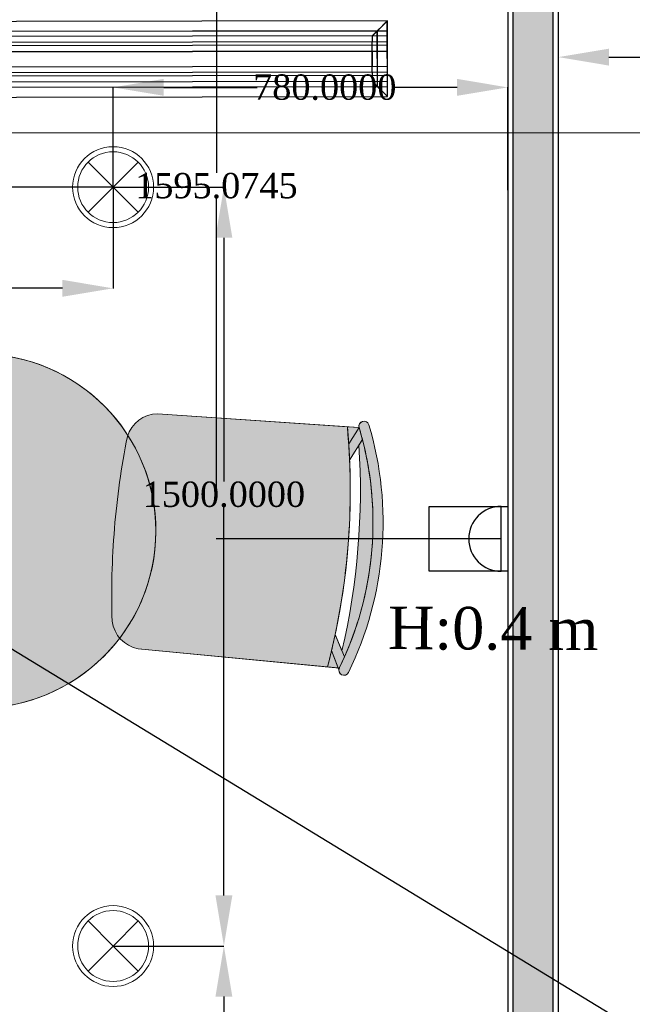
# Model space of a CAD drawing. Header units: millimetres. Extents: x 0 to 88385, y 0 to 41127.
# Tile 114 of 244: x 69181 to 70392, y 18273 to 20219. Entities that reach past the tile are written whole.
import ezdxf
from ezdxf import colors
from ezdxf.entities.mleader import LeaderData, LeaderLine
from ezdxf.math import Vec2, Vec3

# ---------------------------------------------------------------- set-up
doc = ezdxf.new("R2010")
doc.units = ezdxf.units.MM
doc.header["$MEASUREMENT"] = 0
for name, color, linetype in [('- განათება', 7, 'Continuous'), ('- მექანიკური ნაწილი', 7, 'Continuous'), ('- საშტეფცელო როზეტები', 7, 'Continuous'), ('Edges', 7, 'Continuous'), ('New_Structural - Bearing', 7, 'Continuous')]:
    doc.layers.add(name, color=color, linetype=linetype)
for name, color, linetype, lineweight in [('2D Drafting - General_Pen_No__2', 8, 'Continuous', 15), ('New_2D Drafting - General_Pen_No__1', 7, 'Continuous', 13), ('New_Archicad Doors_Pen_No__1', 7, 'Continuous', 13), ('New_Drawing & Figure_Pen_No__1', 7, 'Continuous', 13)]:
    doc.layers.add(name, color=color, linetype=linetype, lineweight=lineweight)
for name, color, linetype, lineweight, true_color in [('New_2D Drafting - General_Pen_No__62', 7, 'Continuous', 20, 0xaaaaaa), ('New_Drawing & Figure_Pen_No__62', 7, 'Continuous', 20, 0xaaaaaa), ('New_Interior - Lamp_Pen_No__77', 7, 'Continuous', 20, 0xffeb28), ('New_Structural - Bearing_Pen_No__5', 7, 'Continuous', 25, 0x40a5ff), ('New_Structural - Bearing_Pen_No__57', 7, 'Continuous', 25, 0xdcd214)]:
    doc.layers.add(name, color=color, linetype=linetype, lineweight=lineweight, true_color=true_color)
doc.styles.add('CT', font='ARIALN.TTF', dxfattribs={"height": 200})
doc.styles.get("Standard").update_dxf_attribs({"font": 'sylfaen.ttf'})
doc.dimstyles.get("Standard").update_dxf_attribs({"dimtxt": 0.18, "dimasz": 0.18, "dimexe": 0.18, "dimexo": 0.0625, "dimgap": 0.09, "dimtad": 0, "dimtih": 1, "dimtoh": 1, "dimdec": 4, "dimzin": 0, "dimdsep": 46, "dimtxsty": 'Standard', "dimcen": 0.09, "dimadec": 0, "dimazin": 0, "dimtfac": 1, "dimtdec": 4, "dimtofl": 0, "dimtmove": 0, "dimatfit": 3, "dimfxl": 1, "dimtolj": 1, "dimtzin": 0, "dimarcsym": 0})

# ---------------------------------------------------------------- blocks, each defined once
blk = doc.blocks.new('Door_3')
at = {"layer": 'New_Archicad Doors_Pen_No__1', "color": 7, "linetype": 'Continuous', "lineweight": 13}
for p, q in [((370, 0), (370, 820)), ((370, 820), (410, 820)), ((410, 820), (410, 0)), ((-487, 0), (-487, 19)), ((-487, 19), (-437, 19)), ((-437, 0), (-487, 0)), ((-450, 0), (-487, 0)), ((-450, 0), (-487, 0)), ((-410, 0), (-450, 0)), ((-450, 0), (-450, -115)), ((-450, 0), (-450, -10)), ((-450, 0), (-450, -10)), ((-437, 19), (-437, 0)), ((-410, -115), (-410, 0)), ((410, 0), (370, 0)), ((450, 0), (410, 0)), ((410, 0), (410, -115)), ((437, 19), (487, 19)), ((437, 0), (437, 19)), ((487, 0), (437, 0)), ((450, -115), (450, 0)), ((450, 0), (450, -10)), ((450, 0), (450, -10)), ((450, 0), (487, 0)), ((450, 0), (487, 0)), ((487, 19), (487, 0)), ((-450, -10), (-450, -90)), ((-450, -10), (-450, -90)), ((450, -10), (450, -90)), ((450, -10), (450, -90)), ((-450, -90), (-450, -100)), ((-450, -90), (-450, -100)), ((450, -90), (450, -100)), ((450, -90), (450, -100)), ((-487, -119), (-487, -100)), ((-487, -100), (-437, -100)), ((-450, -100), (-487, -100)), ((-450, -100), (-487, -100)), ((-450, -115), (-410, -115)), ((-437, -100), (-437, -119)), ((410, -115), (450, -115)), ((437, -100), (487, -100)), ((437, -119), (437, -100)), ((450, -100), (487, -100)), ((450, -100), (487, -100)), ((487, -100), (487, -119)), ((-437, -119), (-487, -119)), ((487, -119), (437, -119))]:
    blk.add_line(p, q, dxfattribs=at)
blk.add_arc((410, 0), 820, 90, 180, dxfattribs=at)
blk = doc.blocks.new('Wall_46', base_point=(2382.1, 20888))
at = {"layer": 'New_Archicad Doors_Pen_No__1', "color": 7, "linetype": 'Continuous', "lineweight": 13, "zscale": 1000, "rotation": 180}
blk.add_blockref('Door_3', (-13422.3, 20788), dxfattribs=at)
blk = doc.blocks.new('Wall_53', base_point=(-14094.7, 20888))
at = {"layer": 'New_Structural - Bearing_Pen_No__57', "linetype": 'Continuous', "lineweight": 25, "true_color": 0xdcd214}
blk.add_hatch(color=52, dxfattribs=at).paths.add_polyline_path([(-14084.7, 20788), (-14084.7, 12953.1), (-14004.7, 12953.1), (-14004.7, 20788)])
at = {"layer": 'New_Structural - Bearing_Pen_No__5', "color": 161, "linetype": 'Continuous', "lineweight": 25, "true_color": 0x40a5ff}
for p, q in [((-14084.7, 20788), (-14084.7, 12953.1)), ((-14004.7, 12953.1), (-14004.7, 20788))]:
    blk.add_line(p, q, dxfattribs=at)
at = {"layer": 'New_Structural - Bearing_Pen_No__5', "color": 161, "linetype": 'Continuous', "lineweight": 25, "true_color": 0x40a5ff, "flags": 128}
for points in [[(-14094.7, 20788), (-14094.7, 12953.1)], [(-13994.7, 12953.1), (-13994.7, 20788)]]:
    blk.add_lwpolyline(points, dxfattribs=at)
blk = doc.blocks.new('- საშტეფცელო როზეტი IP22')
at = {"layer": '- საშტეფცელო როზეტები', "color": 5}
for p, q in [((8536.7, 3822.7), (8536.7, 3888.1)), ((8472.6, 3758.6), (8600.9, 3758.6))]:
    blk.add_line(p, q, dxfattribs=at)
blk.add_arc((8536.7, 3758.6), 64.1, 0, 180, dxfattribs=at)
blk = doc.blocks.new('1 ჩარჩო')
at = {"layer": '- საშტეფცელო როზეტები', "color": 5}
blk.add_lwpolyline([(7775.1, 3905.1), (7903.3, 3905.1), (7903.3, 3750.1), (7775.1, 3750.1)], close=True, dxfattribs=at)
blk = doc.blocks.new('lineardiffplan')
at = {"layer": 'Edges'}
for p, q in [((392.8, 274.9), (392.8, 274.6)), ((393.1, 274.9), (392.8, 274.9)), ((422.8, 244.9), (392.8, 274.9)), ((392.8, 274.6), (392.9, 274.5)), ((392.9, 125.2), (392.9, 274.5)), ((412.4, 255), (392.9, 274.5)), ((393.1, 274.9), (393.2, 274.8)), ((393.2, 274.8), (412.7, 255.3)), ((1462.8, 244.9), (1492.8, 274.9)), ((1472.9, 255.3), (1492.4, 274.8)), ((1473.2, 254.9), (1492.8, 274.5)), ((1492.4, 274.8), (1492.5, 274.9)), ((1492.8, 274.9), (1492.5, 274.9)), ((1492.8, 274.5), (1492.8, 274.9)), ((1492.8, 274.5), (1492.8, 274.5)), ((1492.8, 125.4), (1492.8, 274.5)), ((1492.8, 255.3), (392.9, 255.3)), ((392.9, 254.9), (1492.8, 254.9)), ((412.4, 144.7), (412.4, 255)), ((412.8, 254.6), (412.4, 255)), ((412.7, 255.3), (413.1, 254.9)), ((412.8, 145.1), (412.8, 254.6)), ((412.8, 254.6), (422.8, 244.6)), ((413.1, 254.9), (423.1, 244.9)), ((1472.5, 254.9), (1462.5, 244.9)), ((1462.9, 244.6), (1472.8, 254.5)), ((1472.9, 255.3), (1472.5, 254.9)), ((1472.8, 254.5), (1473.2, 254.9)), ((1472.8, 254.5), (1472.8, 145.3)), ((1473.2, 144.9), (1473.2, 254.9)), ((392.9, 244.9), (1492.8, 244.9)), ((422.8, 244.6), (422.8, 244.9)), ((422.8, 244.9), (423.1, 244.9)), ((422.8, 244.6), (422.8, 244.6)), ((422.8, 244.6), (422.8, 233.2)), ((423.1, 244.9), (423.1, 244.9)), ((1462.5, 244.9), (1462.5, 244.9)), ((1462.5, 244.9), (1462.8, 244.9)), ((1462.8, 244.9), (1462.9, 244.6)), ((1462.8, 244.5), (1462.9, 244.6)), ((1462.8, 233.2), (1462.8, 244.5)), ((392.9, 233.2), (1492.8, 233.2)), ((392.9, 233), (1492.8, 233)), ((392.9, 226.8), (1492.8, 226.8)), ((392.9, 226.5), (1492.8, 226.5)), ((392.9, 214.9), (1492.8, 214.9)), ((1492.8, 214.8), (392.9, 214.8)), ((422.4, 214.9), (422.3, 214.9)), ((422.8, 214.9), (422.4, 214.9)), ((422.8, 233), (422.8, 233.2)), ((422.8, 226.8), (422.8, 233)), ((422.8, 226.5), (422.8, 226.8)), ((422.8, 214.9), (422.8, 226.5)), ((422.8, 184.9), (422.8, 214.9)), ((423.2, 214.9), (422.8, 214.9)), ((423.2, 214.8), (422.8, 214.9)), ((423.2, 214.8), (423.2, 214.9)), ((423.2, 214.8), (423.2, 184.9)), ((1462.8, 214.9), (1462.4, 214.9)), ((1462.4, 214.9), (1462.4, 214.8)), ((1462.8, 214.9), (1462.4, 214.8)), ((1462.4, 184.9), (1462.4, 214.8)), ((1462.8, 233), (1462.8, 233.2)), ((1462.8, 226.8), (1462.8, 233)), ((1462.8, 226.5), (1462.8, 226.8)), ((1462.8, 214.9), (1462.8, 226.5)), ((1462.8, 214.9), (1462.8, 184.9)), ((1462.8, 214.9), (1463.2, 214.9)), ((1463.2, 214.9), (1463.3, 214.9)), ((1492.8, 184.9), (392.9, 184.9)), ((422.4, 184.9), (422.3, 184.9)), ((422.8, 184.9), (422.4, 184.9)), ((422.8, 184.9), (423.2, 184.9)), ((422.8, 173.2), (422.8, 184.9)), ((1462.4, 184.9), (1462.8, 184.9)), ((1462.8, 173.2), (1462.8, 184.9)), ((1463.2, 184.9), (1462.8, 184.9)), ((1463.2, 184.9), (1463.3, 184.9)), ((392.9, 173.2), (1492.8, 173.2)), ((392.9, 173), (1492.8, 173)), ((392.9, 166.8), (1492.8, 166.8)), ((392.9, 166.5), (1492.8, 166.5)), ((422.8, 173), (422.8, 173.2)), ((422.8, 173), (422.8, 166.8)), ((422.8, 166.5), (422.8, 166.8)), ((422.8, 155.1), (422.8, 166.5)), ((1462.8, 173), (1462.8, 173.2)), ((1462.8, 166.8), (1462.8, 173)), ((1462.8, 166.5), (1462.8, 166.8)), ((1462.8, 155.3), (1462.8, 166.5)), ((392.8, 124.9), (422.8, 154.9)), ((392.9, 154.9), (1492.8, 154.9)), ((1492.8, 144.9), (392.9, 144.9)), ((392.9, 125.2), (412.4, 144.7)), ((392.9, 144.5), (1492.8, 144.5)), ((412.7, 144.5), (393.2, 124.9)), ((412.8, 145.1), (412.4, 144.7)), ((412.7, 144.5), (413.1, 144.9)), ((412.8, 145.1), (422.8, 155.1)), ((423.1, 154.8), (413.1, 144.9)), ((422.8, 154.9), (422.8, 155.1)), ((422.8, 155.1), (422.8, 155.1)), ((423.1, 154.8), (422.8, 154.9)), ((423.1, 154.8), (423.1, 154.9)), ((1462.5, 154.8), (1462.4, 154.9)), ((1462.8, 154.9), (1462.5, 154.8)), ((1462.5, 154.8), (1472.4, 144.9)), ((1462.9, 155.2), (1462.8, 155.3)), ((1462.9, 155.2), (1462.8, 154.9)), ((1462.8, 154.9), (1492.8, 124.9)), ((1472.8, 145.3), (1462.9, 155.2)), ((1472.4, 144.9), (1472.8, 144.5)), ((1473.2, 144.9), (1472.8, 145.3)), ((1472.8, 144.5), (1492.4, 124.9)), ((1473.2, 144.9), (1492.8, 125.4)), ((392.9, 125.2), (392.8, 125.1)), ((392.8, 125.1), (392.8, 124.9)), ((392.8, 124.9), (393.1, 124.9)), ((393.2, 124.9), (393.1, 124.9)), ((1492.4, 124.9), (1492.8, 124.9)), ((1492.4, 124.9), (1492.4, 124.9)), ((1492.8, 125.3), (1492.8, 125.4)), ((1492.8, 124.9), (1492.8, 125.3))]:
    blk.add_line(p, q, dxfattribs=at)
blk.add_lwpolyline([(393.2, 274.8), (1492.8, 274.8), (1492.8, 124.9), (393.2, 124.9)], close=True, dxfattribs=at)
blk = doc.blocks.new('Recessed Spot')
at = {"layer": 'New_Interior - Lamp_Pen_No__77', "color": 2, "linetype": 'Continuous', "lineweight": 20, "true_color": 0xffeb28}
for q in [(-49.5, 49.5), (49.5, 49.5), (-49.5, -49.5), (49.5, -49.5)]:
    blk.add_line((0, 0), q, dxfattribs=at)
at = {"layer": 'New_Interior - Lamp_Pen_No__77', "color": 2, "linetype": 'Continuous', "lineweight": 20, "true_color": 0xffeb28, "flags": 128}
blk.add_lwpolyline([(80, 0, 1), (-80, 0, 1)], format="xyb", close=True, dxfattribs=at)
at = {"layer": 'New_Interior - Lamp_Pen_No__77', "color": 2, "linetype": 'Continuous', "lineweight": 20, "true_color": 0xffeb28}
blk.add_circle((0, 0), 70, dxfattribs=at)
blk = doc.blocks.new('_DotSmall')
at = {"color": 0, "linetype": 'ByBlock', "const_width": 0.5}
blk.add_lwpolyline([(-0.0625, 0, 1), (0.0625, 0, 1)], format="xyb", close=True, dxfattribs=at)
blk = doc.blocks.new('*D567')
at = {"layer": '- საშტეფცელო როზეტები', "color": 0, "lineweight": -2, "transparency": 16777216}
for p, q in [((69968.8, 20788), (69569.6, 20788)), ((69569.8, 20688), (69569.8, 19916.1)), ((69569.8, 19292.9), (69569.8, 19864.8)), ((70132.6, 19192.9), (69569.6, 19192.9))]:
    blk.add_line(p, q, dxfattribs=at)
at = {"layer": '- საშტეფცელო როზეტები', "color": 0, "transparency": 16777216}
for points in [[(69553.2, 20688), (69586.5, 20688), (69569.8, 20788)], [(69553.2, 19292.9), (69586.5, 19292.9), (69569.8, 19192.9)]]:
    blk.add_solid(points, dxfattribs=at)
at = {"layer": 'Defpoints', "color": 0, "transparency": 16777216}
for p in [(69569.8, 20788), (69968.8, 20788), (70132.6, 19192.9)]:
    blk.add_point(p, dxfattribs=at)
at = {"layer": '- საშტეფცელო როზეტები', "color": 0, "transparency": 16777216, "insert": (69569.8, 19890.5), "char_height": 50, "attachment_point": 5}
blk.add_mtext('\\A1;{\\fSylfaen|b0|i0|c0|p18;1595.0745}', dxfattribs=at)
blk = doc.blocks.new('*D939')
at = {"layer": '- განათება', "color": 0, "lineweight": -2, "transparency": 16777216}
for p, q in [((69365.7, 18388), (69584.8, 18388)), ((69584.6, 18288), (69584.6, 17806.1)), ((69584.6, 16988), (69584.6, 17754.8)), ((69365.7, 16888), (69584.8, 16888))]:
    blk.add_line(p, q, dxfattribs=at)
at = {"layer": '- განათება', "color": 0, "transparency": 16777216}
for points in [[(69567.9, 18288), (69601.3, 18288), (69584.6, 18388)], [(69567.9, 16988), (69601.3, 16988), (69584.6, 16888)]]:
    blk.add_solid(points, dxfattribs=at)
at = {"layer": 'Defpoints', "color": 0, "transparency": 16777216}
for p in [(69365.6, 18388), (69365.6, 16888), (69584.6, 16888)]:
    blk.add_point(p, dxfattribs=at)
at = {"layer": '- განათება', "color": 0, "transparency": 16777216, "insert": (69584.6, 17780.4), "char_height": 50, "attachment_point": 5}
blk.add_mtext('\\A1;{\\fSylfaen|b0|i0|c0|p18;1500.0000}', dxfattribs=at)
blk = doc.blocks.new('*D940')
at = {"layer": '- განათება', "color": 0, "lineweight": -2, "transparency": 16777216}
for p, q in [((69365.7, 19888), (69584.8, 19888)), ((69584.6, 19788), (69584.6, 19306.1)), ((69584.6, 18488), (69584.6, 19254.8)), ((69365.7, 18388), (69584.8, 18388))]:
    blk.add_line(p, q, dxfattribs=at)
at = {"layer": '- განათება', "color": 0, "transparency": 16777216}
for points in [[(69567.9, 19788), (69601.3, 19788), (69584.6, 19888)], [(69567.9, 18488), (69601.3, 18488), (69584.6, 18388)]]:
    blk.add_solid(points, dxfattribs=at)
at = {"layer": 'Defpoints', "color": 0, "transparency": 16777216}
for p in [(69365.6, 19888), (69365.6, 18388), (69584.6, 18388)]:
    blk.add_point(p, dxfattribs=at)
at = {"layer": '- განათება', "color": 0, "transparency": 16777216, "insert": (69584.6, 19280.4), "char_height": 50, "attachment_point": 5}
blk.add_mtext('\\A1;{\\fSylfaen|b0|i0|c0|p18;1500.0000}', dxfattribs=at)
blk = doc.blocks.new('*D943')
at = {"layer": '- განათება', "color": 0, "lineweight": -2, "transparency": 16777216}
for p, q in [((68065.6, 19887.9), (68065.6, 19687.8)), ((69365.6, 19887.9), (69365.6, 19687.8)), ((68165.6, 19688), (68515.8, 19688)), ((69265.6, 19688), (68815, 19688))]:
    blk.add_line(p, q, dxfattribs=at)
at = {"layer": '- განათება', "color": 0, "transparency": 16777216}
for points in [[(68165.6, 19704.7), (68165.6, 19671.3), (68065.6, 19688)], [(69265.6, 19704.7), (69265.6, 19671.3), (69365.6, 19688)]]:
    blk.add_solid(points, dxfattribs=at)
at = {"layer": 'Defpoints', "color": 0, "transparency": 16777216}
for p in [(68065.6, 19888), (69365.6, 19888), (68065.6, 19688)]:
    blk.add_point(p, dxfattribs=at)
at = {"layer": '- განათება', "color": 0, "transparency": 16777216, "insert": (68665.4, 19688), "char_height": 50, "attachment_point": 5}
blk.add_mtext('\\A1;{\\fSylfaen|b0|i0|c0|p18;1300.0000}', dxfattribs=at)
blk = doc.blocks.new('*D944')
at = {"layer": '- განათება', "color": 0, "lineweight": -2, "transparency": 16777216}
for p, q in [((69365.6, 19888), (69365.6, 20085.4)), ((69465.6, 20085.2), (69650.3, 20085.2)), ((70045.6, 20085.2), (69917.7, 20085.2)), ((70145.6, 19881.8), (70145.6, 20085.4))]:
    blk.add_line(p, q, dxfattribs=at)
at = {"layer": '- განათება', "color": 0, "transparency": 16777216}
for points in [[(69465.6, 20101.9), (69465.6, 20068.6), (69365.6, 20085.2)], [(70045.6, 20101.9), (70045.6, 20068.6), (70145.6, 20085.2)]]:
    blk.add_solid(points, dxfattribs=at)
at = {"layer": 'Defpoints', "color": 0, "transparency": 16777216}
for p in [(69365.6, 20085.2), (69365.6, 19888), (70145.6, 19881.7)]:
    blk.add_point(p, dxfattribs=at)
at = {"layer": '- განათება', "color": 0, "transparency": 16777216, "insert": (69784, 20085.2), "char_height": 50, "attachment_point": 5}
blk.add_mtext('\\A1;{\\fSylfaen|b0|i0|c0|p18;780.0000}', dxfattribs=at)
blk = doc.blocks.new('*D945')
at = {"layer": '- განათება', "color": 0, "lineweight": -2, "transparency": 16777216}
for p, q in [((69255.8, 20788), (69126.4, 20788)), ((69126.6, 20688), (69126.6, 20550.1)), ((69126.6, 19988), (69126.6, 20498.7)), ((69365.6, 19888), (69126.4, 19888))]:
    blk.add_line(p, q, dxfattribs=at)
at = {"layer": '- განათება', "color": 0, "transparency": 16777216}
for points in [[(69109.9, 20688), (69143.3, 20688), (69126.6, 20788)], [(69109.9, 19988), (69143.3, 19988), (69126.6, 19888)]]:
    blk.add_solid(points, dxfattribs=at)
at = {"layer": 'Defpoints', "color": 0, "transparency": 16777216}
for p in [(69255.9, 20788), (69126.6, 19888), (69365.6, 19888)]:
    blk.add_point(p, dxfattribs=at)
at = {"layer": '- განათება', "color": 0, "transparency": 16777216, "insert": (69126.6, 20524.4), "char_height": 50, "attachment_point": 5}
blk.add_mtext('\\A1;{\\fSylfaen|b0|i0|c0|p18;900.0000}', dxfattribs=at)
blk = doc.blocks.new('*D960')
at = {"layer": '- განათება', "color": 0, "lineweight": -2, "transparency": 16777216}
for p, q in [((70245.6, 19881.6), (70245.6, 20145.2)), ((70345.6, 20145), (70501.8, 20145)), ((70972.8, 20145), (70769.2, 20145)), ((71072.8, 19888), (71072.8, 20145.2))]:
    blk.add_line(p, q, dxfattribs=at)
at = {"layer": '- განათება', "color": 0, "transparency": 16777216}
for points in [[(70345.6, 20161.7), (70345.6, 20128.3), (70245.6, 20145)], [(70972.8, 20161.7), (70972.8, 20128.3), (71072.8, 20145)]]:
    blk.add_solid(points, dxfattribs=at)
at = {"layer": 'Defpoints', "color": 0, "transparency": 16777216}
for p in [(71072.8, 20145), (70245.6, 19881.5), (71072.8, 19888)]:
    blk.add_point(p, dxfattribs=at)
at = {"layer": '- განათება', "color": 0, "transparency": 16777216, "insert": (70635.5, 20145), "char_height": 50, "attachment_point": 5}
blk.add_mtext('\\A1;{\\fSylfaen|b0|i0|c0|p18;827.1928}', dxfattribs=at)

msp = doc.modelspace()

# ---------------------------------------------------------------- hatches: boundary and pattern name
at = {"layer": 'New_Drawing & Figure_Pen_No__62', "linetype": 'Continuous', "lineweight": 20, "true_color": 0xaaaaaa}
for points in [[(69062.8873, 18860.46406, 1), (69137.46255, 19556.48018, 1)], [(69828.56929, 19414.28411), (69453.58005, 19440.2129, 0.3269331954), (69393.86725, 19394.98104, 0.0286525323), (69368.32518, 19213.37819, 0.0286525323), (69363.71293, 19030.04593, 0.3269331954), (69415.19162, 18975.6264), (69789.35093, 18939.65361, 0.0060954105), (69797.46255, 18972.22028), (69804.54818, 19003.88669, 0.0750812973)], [(69871.05512, 19418.38786, 0.9850780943), (69851.88941, 19412.67164, -0.1884020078), (69812.61943, 18937.4165, 0.9850780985), (69830.58696, 18928.63198, 0.1883998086)], [(69851.88941, 19412.67164), (69828.56929, 19414.28411, -0.0060954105), (69831.22547, 19380.82771)], [(69851.88941, 19412.67164), (69831.22547, 19380.82771, -0.0058933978), (69833.01735, 19348.42776), (69858.38938, 19389.32186, 0.009248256)], [(69822.86383, 18959.3827, 0.1693138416), (69858.38938, 19389.32186), (69851.44572, 19378.13021, -0.073421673), (69817.85131, 18971.56228), (69804.54818, 19003.88669, -0.0058933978), (69797.46255, 18972.22028), (69810.34186, 18937.63548), (69812.61943, 18937.4165)], [(69810.34186, 18937.63548), (69797.46255, 18972.22028, -0.0060954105), (69789.35093, 18939.65361)]]:
    msp.add_hatch(color=253, dxfattribs=at).paths.add_polyline_path(points)

# ---------------------------------------------------------------- linework, layer by layer
at = {"layer": '2D Drafting - General_Pen_No__2', "color": 116, "true_color": 0x136734}
msp.add_lwpolyline([(50571.52795, 19995.50001), (88003.5, 19995.50001)], dxfattribs=at)
at = {"layer": 'New_2D Drafting - General_Pen_No__1', "color": 7, "linetype": 'Continuous', "lineweight": 13, "flags": 128}
for points in [[(69851.88941, 19412.67164), (69453.58005, 19440.2129, 0.3269331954), (69393.86725, 19394.98104, 0.0286525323), (69368.32518, 19213.37819)], [(69789.35093, 18939.65361, 0.087148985), (69828.56929, 19414.28411)], [(69817.85131, 18971.56228, 0.073421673), (69851.44572, 19378.13021)], [(69812.61943, 18937.4165), (69415.19162, 18975.6264, -0.3269331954), (69363.71293, 19030.04593, -0.0286525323), (69368.32518, 19213.37819)]]:
    msp.add_lwpolyline(points, format="xyb", dxfattribs=at)
for points in [[(69831.22547, 19380.82771), (69851.88941, 19412.67164)], [(69833.01735, 19348.42776), (69858.38938, 19389.32186)], [(69804.54818, 19003.88669), (69822.86383, 18959.3827)], [(69797.46255, 18972.22028), (69811.70207, 18933.98289)], [(69817.07575, 18924.27548), (69817.20983, 18924.20743)]]:
    msp.add_lwpolyline(points, dxfattribs=at)
at = {"layer": 'New_2D Drafting - General_Pen_No__1', "color": 7, "linetype": 'Continuous', "lineweight": 13}
msp.add_circle((69100.17492, 19208.47212), 349.99997, dxfattribs=at)
for centre, radius, start, end in [((69861.51524, 19415.38567), 10.00113, 17.46872616, 197.45901336), ((69223.99949, 19225.30371), 655.24994, 333.93727747, 16.61556999), ((69223.99949, 19225.30371), 675.24994, 333.93752082, 16.61532664), ((69821.66924, 18933.15931), 10.00113, 153.09383411, 333.0841213)]:
    msp.add_arc(centre, radius, start, end, dxfattribs=at)
at = {"layer": 'New_2D Drafting - General_Pen_No__62', "color": 253, "linetype": 'Continuous', "lineweight": 20, "true_color": 0xaaaaaa}
msp.add_line((69817.07575, 18924.27548), (69817.20983, 18924.20743), dxfattribs=at)
at = {"layer": 'New_Drawing & Figure_Pen_No__1', "color": 7, "linetype": 'Continuous', "lineweight": 13, "flags": 128}
for points in [[(69062.8873, 18860.46406, 1), (69137.46255, 19556.48018, 1)], [(69828.56929, 19414.28411), (69453.58005, 19440.2129, 0.3269331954), (69393.86725, 19394.98104, 0.0286525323), (69368.32518, 19213.37819, 0.0286525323), (69363.71293, 19030.04593, 0.3269331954), (69415.19162, 18975.6264), (69789.35093, 18939.65361, 0.0060954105), (69797.46255, 18972.22028), (69804.54818, 19003.88669, 0.0750812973)], [(69871.05512, 19418.38786, 0.9850780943), (69851.88941, 19412.67164, -0.1884020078), (69812.61943, 18937.4165, 0.9850780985), (69830.58696, 18928.63198, 0.1883998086)], [(69851.88941, 19412.67164), (69828.56929, 19414.28411, -0.0060954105), (69831.22547, 19380.82771)], [(69851.88941, 19412.67164), (69831.22547, 19380.82771, -0.0058933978), (69833.01735, 19348.42776), (69858.38938, 19389.32186, 0.009248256)], [(69822.86383, 18959.3827, 0.1693138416), (69858.38938, 19389.32186), (69851.44572, 19378.13021, -0.073421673), (69817.85131, 18971.56228), (69804.54818, 19003.88669, -0.0058933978), (69797.46255, 18972.22028), (69810.34186, 18937.63548), (69812.61943, 18937.4165)], [(69810.34186, 18937.63548), (69797.46255, 18972.22028, -0.0060954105), (69789.35093, 18939.65361)]]:
    msp.add_lwpolyline(points, format="xyb", close=True, dxfattribs=at)

# ---------------------------------------------------------------- block references
at = {"layer": '- განათება', "color": 2, "linetype": 'Continuous', "lineweight": 20, "true_color": 0xffeb28, "zscale": 1000}
for p in [(69365.61979, 19887.98097), (69365.61979, 18387.98097)]:
    msp.add_blockref('Recessed Spot', p, dxfattribs=at)
at = {"layer": '- მექანიკური ნაწილი', "xscale": -1, "rotation": 0.08827330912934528}
msp.add_blockref('lineardiffplan', (70301.00822, 19942.55542), dxfattribs=at)
at = {"layer": '- საშტეფცელო როზეტები', "rotation": 90}
for name, p in [('1 ჩარჩო', (73895.68227, 11353.69878)), ('- საშტეფცელო როზეტი IP22', (73891.20562, 10656.16484))]:
    msp.add_blockref(name, p, dxfattribs=at)
at = {"layer": 'New_Structural - Bearing', "color": 7, "lineweight": 35}
for name, p in [('Wall_46', (86622.37834, 20887.98097)), ('Wall_53', (70145.61979, 20887.98097))]:
    msp.add_blockref(name, p, dxfattribs=at)

# ---------------------------------------------------------------- texts
at = {"layer": '- საშტეფცელო როზეტები', "color": 5, "insert": (70324.94498, 19056.75301), "char_height": 83.964469, "attachment_point": 3, "rotation": 359.68932566}
msp.add_mtext_dynamic_manual_height_columns('H:0.4 m', width=710.9466492, gutter_width=1.70068, heights=[0], dxfattribs=at)

# ---------------------------------------------------------------- dimensions: what is measured, and where the dimension line sits
at = {"layer": '- განათება', "color": 1}
for base, p1, p2, angle, picture, middle in [((69126.61389, 19887.98097), (69255.88482, 20787.98097), (69365.61979, 19887.98097), 270, '*D945', (69126.61389, 20524.37967)), ((69365.61979, 20085.2392), (70145.61979, 19881.7392), (69365.61979, 19887.98097), 180, '*D944', (69784, 20085.2392)), ((68065.61979, 19688), (69365.61979, 19887.98097), (68065.61979, 19887.98097), 180, '*D943', (68665.38482, 19688)), ((69584.61389, 18387.98097), (69365.61979, 19887.98097), (69365.61979, 18387.98097), 270, '*D940', (69584.61389, 19280.41604)), ((69584.61389, 16887.98097), (69365.61979, 18387.98097), (69365.61979, 16887.98097), 270, '*D939', (69584.61389, 17780.41604))]:
    dim = msp.add_linear_dim(base=base, p1=p1, p2=p2, angle=angle, text='{\\fSylfaen|b0|i0|c0|p18;<>}', dimstyle='Standard', override={"dimtxt": 50, "dimasz": 100}, dxfattribs=at)
    dim.commit()
    dim.dimension.update_dxf_attribs({"geometry": picture, "text_midpoint": middle, "dimtype": 160})
dim = msp.add_linear_dim(base=(71072.81257, 20145), p1=(70245.61979, 19881.5), p2=(71072.81257, 19887.98097), text='{\\fSylfaen|b0|i0|c0|p18;<>}', dimstyle='Standard', override={"dimtxt": 50, "dimasz": 100}, dxfattribs=at)
dim.commit()
dim.dimension.update_dxf_attribs({"geometry": '*D960', "text_midpoint": (70635.5, 20145), "dimtype": 160})
at = {"layer": '- საშტეფცელო როზეტები', "color": 1}
dim = msp.add_linear_dim(base=(69569.82508, 20787.98097), p1=(70132.64864, 19192.90644), p2=(69968.83098, 20787.98097), angle=90, text='{\\fSylfaen|b0|i0|c0|p18;<>}', dimstyle='Standard', override={"dimtxt": 50, "dimasz": 100}, dxfattribs=at)
dim.commit()
dim.dimension.update_dxf_attribs({"geometry": '*D567', "text_midpoint": (69569.82508, 19890.46976), "dimtype": 160})

# ---------------------------------------------------------------- leaders
at = {"layer": '- მექანიკური ნაწილი', "color": 7}
ml = msp.add_multileader_mtext('Standard', dxfattribs=at)
ml.set_content('{\\fSylfaen|b1|i0|c0|p18;\\C1;DB-HVAC\\C7;  \\fSylfaen|b0|i0|c0|p18;\\C1;QF-24          \\C7;N2XH-3X2.5}', color=7, style='CT')
ml.set_leader_properties()
ml.set_arrow_properties(name='DOTSMALL')
ml.build(insert=Vec2(0, 0))
ml.multileader.update_dxf_attribs({"has_dogleg": 0, "text_left_attachment_type": 6, "text_right_attachment_type": 6, "dogleg_length": 9, "arrow_head_size": 172.53719})
ctx = ml.context
ctx.base_point, ctx.char_height, ctx.arrow_head_size, ctx.landing_gap_size, ctx.plane_origin = Vec3(66507.69873, 19371.9237), 171.3007828, 172.53719, 57.5124, Vec3(49777.30854, 8886.39979)
ctx.left_attachment, ctx.right_attachment, ctx.text_align_type = 6, 6, 1
notes = []
notes.append((ctx, [(0, (1, 1, 0), (68522.29996, 19371.9237), (-1, 0), 9, [(2, [(69413.5, 17122.5)], 0, [])])]))
ctx.mtext.insert, ctx.mtext.width, ctx.mtext.defined_height, ctx.mtext.alignment, ctx.mtext.flow_direction = Vec3(67510.49934, 19577.48464), 2531.4263669, 243.98464, 2, 5
ml = msp.add_multileader_mtext('Standard', dxfattribs=at)
ml.set_content('{\\fSylfaen|b1|i0|c0|p18;\\C1;DB-HVAC\\C7;  \\fSylfaen|b0|i0|c0|p18;\\C1;QF-24          \\C7;N2XH-3X2.5}', color=7, style='CT')
ml.set_leader_properties()
ml.set_arrow_properties(name='DOTSMALL')
ml.build(insert=Vec2(0, 0))
ml.multileader.update_dxf_attribs({"has_dogleg": 0, "text_left_attachment_type": 6, "text_right_attachment_type": 6, "dogleg_length": 9, "arrow_head_size": 172.53719})
ctx = ml.context
ctx.base_point, ctx.char_height, ctx.arrow_head_size, ctx.landing_gap_size, ctx.plane_origin = Vec3(66507.69873, 19371.9237), 171.3007828, 172.53719, 57.5124, Vec3(55763.30854, 8886.39979)
ctx.left_attachment, ctx.right_attachment, ctx.text_align_type = 6, 6, 1
notes.append((ctx, [(0, (1, 1, 0), (68522.29996, 19371.9237), (-1, 0), 9, [(2, [(72269.67344, 17082.5)], 0, [])])]))
ctx.mtext.insert, ctx.mtext.width, ctx.mtext.defined_height, ctx.mtext.alignment, ctx.mtext.flow_direction = Vec3(67510.49934, 19577.48464), 2531.4263669, 243.98464, 2, 5
for ctx, leaders in notes:
    for number, flags, end, landing, length, lines in leaders:
        leader = LeaderData()
        leader.index, (leader.has_last_leader_line, leader.has_dogleg_vector, leader.attachment_direction) = number, flags
        leader.last_leader_point, leader.dogleg_vector, leader.dogleg_length = Vec3(end), Vec3(landing), length
        for number, points, colour, breaks in lines:
            line = LeaderLine()
            line.index, line.vertices, line.color, line.breaks = number, Vec3.list(points), colors.encode_raw_color(colour), breaks
            leader.lines.append(line)
        ctx.leaders.append(leader)

doc.saveas('drawing.dxf')
